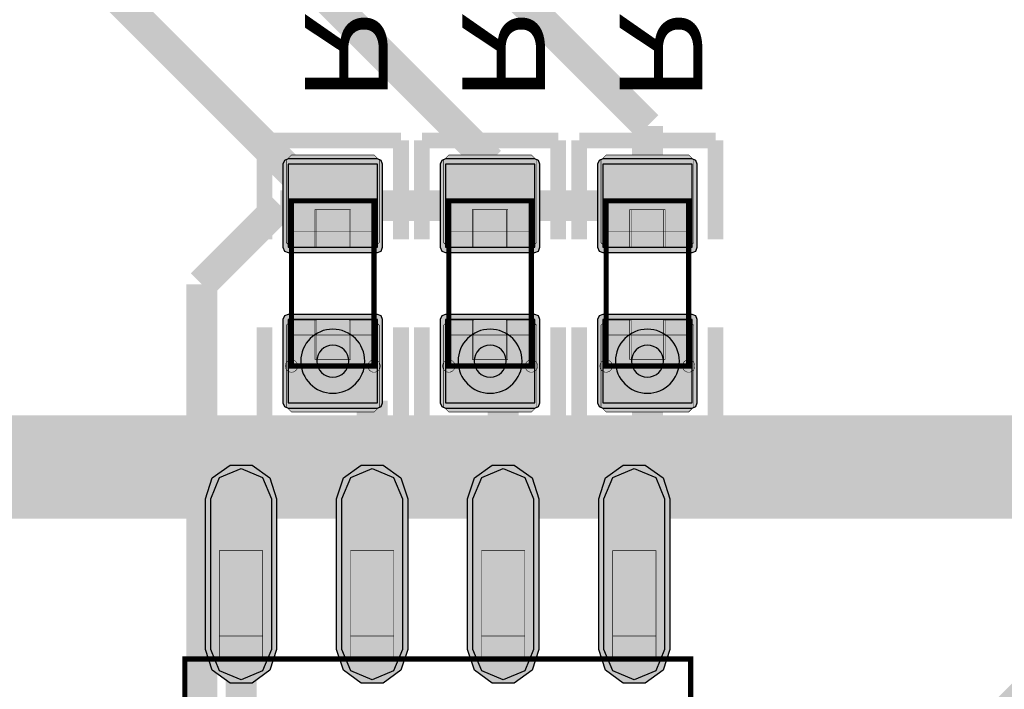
# Model space of a CAD drawing. Header units: millimetres. Extents: x -8 to 125, y -6 to 113.
# Tile 20 of 142: x 58.94 to 68.48, y 10.8 to 17.29. Entities that reach past the tile are written whole.
import ezdxf
from ezdxf.enums import TextEntityAlignment as Align

# ---------------------------------------------------------------- set-up
doc = ezdxf.new("R2010")
doc.units = ezdxf.units.MM
for name, color, linetype, true_color in [('Bottom Layer', 7, 'Continuous', 0x0000ff), ('Bottom Paste Mask Layer', 7, 'Continuous', 0x800000), ('Bottom Silkscreen Layer', 7, 'Continuous', 0x66cc33), ('Bottom Solder Mask Layer', 7, 'Continuous', 0xaa00ff), ('Component Marking Layer', 7, 'Continuous', 0x66ffcc), ('Component Shape Layer', 7, 'Continuous', 0x00cccc), ('Hole Layer', 7, 'Continuous', 0x222222), ('Inner1', 7, 'Continuous', 0x999966), ('Multi-Layer', 7, 'Continuous', 0xc0c0c0), ('Pin Floating Layer', 7, 'Continuous', 0xff99ff), ('Pin Soldering Layer', 7, 'Continuous', 0xcc9999), ('Top Layer', 7, 'Continuous', 0xff0000), ('Top Paste Mask Layer', 7, 'Continuous', 0x808080), ('Top Silkscreen Layer', 7, 'Continuous', 0xffcc00), ('Top Solder Mask Layer', 7, 'Continuous', 0x800080)]:
    doc.layers.add(name, color=color, linetype=linetype, true_color=true_color)
doc.styles.get("Standard").update_dxf_attribs({"font": 'arial.ttf'})

msp = doc.modelspace()

# ---------------------------------------------------------------- hatches: boundary and pattern name
at = {"layer": 'Bottom Layer'}
for points in [[(61.5441, 15.0822), (62.4081, 15.0822), (62.4081, 15.8886), (61.5441, 15.8886)], [(63.0681, 15.0822), (63.9321, 15.0822), (63.9321, 15.8886), (63.0681, 15.8886)], [(64.5921, 15.0822), (65.4561, 15.0822), (65.4561, 15.8886), (64.5921, 15.8886)], [(61.5441, 13.5754), (62.4081, 13.5754), (62.4081, 14.3819), (61.5441, 14.3819)], [(63.0681, 13.5754), (63.9321, 13.5754), (63.9321, 14.3819), (63.0681, 14.3819)], [(64.5921, 13.5754), (65.4561, 13.5754), (65.4561, 14.3819), (64.5921, 14.3819)]]:
    msp.add_hatch(color=256, dxfattribs=at).paths.add_polyline_path(points)
at = {"layer": 'Bottom Paste Mask Layer'}
for points in [[(62.4261, 15.9271), (62.4261, 15.1271), (62.3761, 15.077), (62.1481, 15.077), (62.1481, 15.447), (61.8181, 15.447), (61.8181, 15.077), (61.5761, 15.077), (61.5261, 15.1271), (61.5261, 15.9271), (61.5761, 15.977), (62.3761, 15.977)], [(63.9501, 15.9271), (63.9501, 15.1271), (63.9001, 15.077), (63.6721, 15.077), (63.6721, 15.447), (63.3421, 15.447), (63.3421, 15.077), (63.1001, 15.077), (63.0501, 15.1271), (63.0501, 15.9271), (63.1001, 15.977), (63.9001, 15.977)], [(65.4741, 15.9271), (65.4741, 15.1271), (65.4241, 15.077), (65.1961, 15.077), (65.1961, 15.447), (64.8661, 15.447), (64.8661, 15.077), (64.6241, 15.077), (64.5741, 15.1271), (64.5741, 15.9271), (64.6241, 15.977), (65.4241, 15.977)], [(62.3761, 14.377), (62.1481, 14.377), (62.1481, 13.9971), (61.8181, 13.9971), (61.8181, 14.377), (61.5761, 14.377), (61.5261, 14.3271), (61.5261, 13.5371), (61.5761, 13.487), (62.3761, 13.487), (62.4261, 13.5371), (62.4261, 14.3271)], [(63.9001, 14.377), (63.6721, 14.377), (63.6721, 13.9971), (63.3421, 13.9971), (63.3421, 14.377), (63.1001, 14.377), (63.0501, 14.3271), (63.0501, 13.5371), (63.1001, 13.487), (63.9001, 13.487), (63.9501, 13.5371), (63.9501, 14.3271)], [(65.4241, 14.377), (65.1961, 14.377), (65.1961, 13.9971), (64.8661, 13.9971), (64.8661, 14.377), (64.6241, 14.377), (64.5741, 14.3271), (64.5741, 13.5371), (64.6241, 13.487), (65.4241, 13.487), (65.4741, 13.5371), (65.4741, 14.3271)]]:
    msp.add_hatch(color=256, dxfattribs=at).paths.add_polyline_path(points)
at = {"layer": 'Bottom Solder Mask Layer'}
for points in [[(61.5441, 15.0314), (62.4081, 15.0314), (62.444, 15.0462), (62.4589, 15.0822), (62.4589, 15.8886), (62.444, 15.9246), (62.4081, 15.9394), (61.5441, 15.9394), (61.5082, 15.9246), (61.4933, 15.8886), (61.4933, 15.0822), (61.5082, 15.0462)], [(63.0681, 15.0314), (63.9321, 15.0314), (63.9681, 15.0462), (63.9829, 15.0822), (63.9829, 15.8886), (63.9681, 15.9246), (63.9321, 15.9394), (63.0681, 15.9394), (63.0322, 15.9246), (63.0173, 15.8886), (63.0173, 15.0822), (63.0322, 15.0462)], [(64.5921, 15.0314), (65.4561, 15.0314), (65.4921, 15.0462), (65.5069, 15.0822), (65.5069, 15.8886), (65.4921, 15.9246), (65.4561, 15.9394), (64.5921, 15.9394), (64.5562, 15.9246), (64.5413, 15.8886), (64.5413, 15.0822), (64.5562, 15.0462)], [(61.5441, 13.5246), (62.4081, 13.5246), (62.444, 13.5395), (62.4589, 13.5754), (62.4589, 14.3819), (62.444, 14.4178), (62.4081, 14.4327), (61.5441, 14.4327), (61.5082, 14.4178), (61.4933, 14.3819), (61.4933, 13.5754), (61.5082, 13.5395)], [(63.0681, 13.5246), (63.9321, 13.5246), (63.9681, 13.5395), (63.9829, 13.5754), (63.9829, 14.3819), (63.9681, 14.4178), (63.9321, 14.4327), (63.0681, 14.4327), (63.0322, 14.4178), (63.0173, 14.3819), (63.0173, 13.5754), (63.0322, 13.5395)], [(64.5921, 13.5246), (65.4561, 13.5246), (65.4921, 13.5395), (65.5069, 13.5754), (65.5069, 14.3819), (65.4921, 14.4178), (65.4561, 14.4327), (64.5921, 14.4327), (64.5562, 14.4178), (64.5413, 14.3819), (64.5413, 13.5754), (64.5562, 13.5395)]]:
    msp.add_hatch(color=256, dxfattribs=at).paths.add_polyline_path(points)
at = {"layer": 'Component Marking Layer'}
for points in [[(61.5161, 13.932, 1), (61.6361, 13.932, 1)], [(62.3161, 13.932, 1), (62.4361, 13.932, 1)], [(63.0401, 13.932, 1), (63.1601, 13.932, 1)], [(63.8401, 13.932, 1), (63.9601, 13.932, 1)], [(64.5641, 13.932, 1), (64.6841, 13.932, 1)], [(65.3641, 13.932, 1), (65.4841, 13.932, 1)]]:
    msp.add_hatch(color=256, dxfattribs=at).paths.add_polyline_path(points)
at = {"layer": 'Pin Floating Layer'}
for points in [[(60.8771, 11.319), (60.8771, 11.084), (61.2971, 11.084), (61.2971, 11.319)], [(62.1471, 11.319), (62.1471, 11.084), (62.5671, 11.084), (62.5671, 11.319)], [(63.4171, 11.319), (63.4171, 11.084), (63.8371, 11.084), (63.8371, 11.319)], [(64.6871, 11.319), (64.6871, 11.084), (65.1071, 11.084), (65.1071, 11.319)]]:
    msp.add_hatch(color=256, dxfattribs=at).paths.add_polyline_path(points)
at = {"layer": 'Pin Soldering Layer'}
for points in [[(62.3761, 15.532), (61.5761, 15.532), (61.5761, 15.232), (62.3761, 15.232)], [(61.5761, 15.532), (62.3761, 15.532), (62.3761, 15.232), (61.5761, 15.232)], [(63.9001, 15.532), (63.1001, 15.532), (63.1001, 15.232), (63.9001, 15.232)], [(63.1001, 15.532), (63.9001, 15.532), (63.9001, 15.232), (63.1001, 15.232)], [(65.4241, 15.532), (64.6241, 15.532), (64.6241, 15.232), (65.4241, 15.232)], [(64.6241, 15.532), (65.4241, 15.532), (65.4241, 15.232), (64.6241, 15.232)], [(62.3761, 13.932), (61.5761, 13.932), (61.5761, 14.232), (62.3761, 14.232)], [(61.5761, 13.932), (62.3761, 13.932), (62.3761, 14.232), (61.5761, 14.232)], [(63.9001, 13.932), (63.1001, 13.932), (63.1001, 14.232), (63.9001, 14.232)], [(63.1001, 13.932), (63.9001, 13.932), (63.9001, 14.232), (63.1001, 14.232)], [(65.4241, 13.932), (64.6241, 13.932), (64.6241, 14.232), (65.4241, 14.232)], [(64.6241, 13.932), (65.4241, 13.932), (65.4241, 14.232), (64.6241, 14.232)], [(60.8771, 12.144), (60.8771, 11.309), (61.2971, 11.309), (61.2971, 12.144)], [(62.1471, 12.144), (62.1471, 11.309), (62.5671, 11.309), (62.5671, 12.144)], [(63.4171, 12.144), (63.4171, 11.309), (63.8371, 11.309), (63.8371, 12.144)], [(64.6871, 12.144), (64.6871, 11.309), (65.1071, 11.309), (65.1071, 12.144)]]:
    msp.add_hatch(color=256, dxfattribs=at).paths.add_polyline_path(points)
at = {"layer": 'Top Layer'}
for points in [[(61.5441, 15.0822), (62.4081, 15.0822), (62.4081, 15.8886), (61.5441, 15.8886)], [(63.0681, 15.0822), (63.9321, 15.0822), (63.9321, 15.8886), (63.0681, 15.8886)], [(64.5921, 15.0822), (65.4561, 15.0822), (65.4561, 15.8886), (64.5921, 15.8886)], [(61.5441, 13.5754), (62.4081, 13.5754), (62.4081, 14.3819), (61.5441, 14.3819)], [(63.0681, 13.5754), (63.9321, 13.5754), (63.9321, 14.3819), (63.0681, 14.3819)], [(64.5921, 13.5754), (65.4561, 13.5754), (65.4561, 14.3819), (64.5921, 14.3819)], [(61.3811, 11.1879), (61.295, 10.98), (61.0871, 10.8939), (60.8792, 10.98), (60.7931, 11.1879), (60.7931, 12.6449), (60.8792, 12.8528), (61.0871, 12.9389), (61.295, 12.8528), (61.3811, 12.6449)], [(62.6511, 11.1879), (62.565, 10.98), (62.3571, 10.8939), (62.1492, 10.98), (62.0631, 11.1879), (62.0631, 12.6449), (62.1492, 12.8528), (62.3571, 12.9389), (62.565, 12.8528), (62.6511, 12.6449)], [(63.9211, 11.1879), (63.835, 10.98), (63.6271, 10.8939), (63.4192, 10.98), (63.3331, 11.1879), (63.3331, 12.6449), (63.4192, 12.8528), (63.6271, 12.9389), (63.835, 12.8528), (63.9211, 12.6449)], [(65.1911, 11.1879), (65.105, 10.98), (64.8971, 10.8939), (64.6892, 10.98), (64.6031, 11.1879), (64.6031, 12.6449), (64.6892, 12.8528), (64.8971, 12.9389), (65.105, 12.8528), (65.1911, 12.6449)]]:
    msp.add_hatch(color=256, dxfattribs=at).paths.add_polyline_path(points)
at = {"layer": 'Top Paste Mask Layer'}
for points in [[(61.5261, 15.9271), (61.5261, 15.1271), (61.5761, 15.077), (61.8041, 15.077), (61.8041, 15.447), (62.1341, 15.447), (62.1341, 15.077), (62.3761, 15.077), (62.4261, 15.1271), (62.4261, 15.9271), (62.3761, 15.977), (61.5761, 15.977)], [(63.0501, 15.9271), (63.0501, 15.1271), (63.1002, 15.077), (63.3281, 15.077), (63.3281, 15.447), (63.6581, 15.447), (63.6581, 15.077), (63.9002, 15.077), (63.9501, 15.1271), (63.9501, 15.9271), (63.9002, 15.977), (63.1002, 15.977)], [(64.5741, 15.9271), (64.5741, 15.1271), (64.6242, 15.077), (64.8521, 15.077), (64.8521, 15.447), (65.1821, 15.447), (65.1821, 15.077), (65.4242, 15.077), (65.4741, 15.1271), (65.4741, 15.9271), (65.4242, 15.977), (64.6242, 15.977)], [(61.5761, 14.377), (61.8041, 14.377), (61.8041, 13.9971), (62.1341, 13.9971), (62.1341, 14.377), (62.3761, 14.377), (62.4261, 14.3271), (62.4261, 13.5371), (62.3761, 13.487), (61.5761, 13.487), (61.5261, 13.5371), (61.5261, 14.3271)], [(63.1002, 14.377), (63.3281, 14.377), (63.3281, 13.9971), (63.6581, 13.9971), (63.6581, 14.377), (63.9002, 14.377), (63.9501, 14.3271), (63.9501, 13.5371), (63.9002, 13.487), (63.1002, 13.487), (63.0501, 13.5371), (63.0501, 14.3271)], [(64.6242, 14.377), (64.8521, 14.377), (64.8521, 13.9971), (65.1821, 13.9971), (65.1821, 14.377), (65.4242, 14.377), (65.4741, 14.3271), (65.4741, 13.5371), (65.4242, 13.487), (64.6242, 13.487), (64.5741, 13.5371), (64.5741, 14.3271)], [(61.3811, 11.1879), (61.295, 10.98), (61.0871, 10.8939), (60.8792, 10.98), (60.7931, 11.1879), (60.7931, 12.6449), (60.8792, 12.8528), (61.0871, 12.9389), (61.295, 12.8528), (61.3811, 12.6449)], [(62.6511, 11.1879), (62.565, 10.98), (62.3571, 10.8939), (62.1492, 10.98), (62.0631, 11.1879), (62.0631, 12.6449), (62.1492, 12.8528), (62.3571, 12.9389), (62.565, 12.8528), (62.6511, 12.6449)], [(63.9211, 11.1879), (63.835, 10.98), (63.6271, 10.8939), (63.4192, 10.98), (63.3331, 11.1879), (63.3331, 12.6449), (63.4192, 12.8528), (63.6271, 12.9389), (63.835, 12.8528), (63.9211, 12.6449)], [(65.1911, 11.1879), (65.105, 10.98), (64.8971, 10.8939), (64.6892, 10.98), (64.6031, 11.1879), (64.6031, 12.6449), (64.6892, 12.8528), (64.8971, 12.9389), (65.105, 12.8528), (65.1911, 12.6449)]]:
    msp.add_hatch(color=256, dxfattribs=at).paths.add_polyline_path(points)
at = {"layer": 'Top Solder Mask Layer'}
for points in [[(61.5441, 15.0314), (62.4081, 15.0314), (62.444, 15.0462), (62.4589, 15.0822), (62.4589, 15.8886), (62.444, 15.9246), (62.4081, 15.9394), (61.5441, 15.9394), (61.5082, 15.9246), (61.4933, 15.8886), (61.4933, 15.0822), (61.5082, 15.0462)], [(63.0681, 15.0314), (63.9321, 15.0314), (63.9681, 15.0462), (63.9829, 15.0822), (63.9829, 15.8886), (63.9681, 15.9246), (63.9321, 15.9394), (63.0681, 15.9394), (63.0322, 15.9246), (63.0173, 15.8886), (63.0173, 15.0822), (63.0322, 15.0462)], [(64.5921, 15.0314), (65.4561, 15.0314), (65.4921, 15.0462), (65.5069, 15.0822), (65.5069, 15.8886), (65.4921, 15.9246), (65.4561, 15.9394), (64.5921, 15.9394), (64.5562, 15.9246), (64.5413, 15.8886), (64.5413, 15.0822), (64.5562, 15.0462)], [(61.5441, 13.5246), (62.4081, 13.5246), (62.444, 13.5395), (62.4589, 13.5754), (62.4589, 14.3819), (62.444, 14.4178), (62.4081, 14.4327), (61.5441, 14.4327), (61.5082, 14.4178), (61.4933, 14.3819), (61.4933, 13.5754), (61.5082, 13.5395)], [(63.0681, 13.5246), (63.9321, 13.5246), (63.9681, 13.5395), (63.9829, 13.5754), (63.9829, 14.3819), (63.9681, 14.4178), (63.9321, 14.4327), (63.0681, 14.4327), (63.0322, 14.4178), (63.0173, 14.3819), (63.0173, 13.5754), (63.0322, 13.5395)], [(64.5921, 13.5246), (65.4561, 13.5246), (65.4921, 13.5395), (65.5069, 13.5754), (65.5069, 14.3819), (65.4921, 14.4178), (65.4561, 14.4327), (64.5921, 14.4327), (64.5562, 14.4178), (64.5413, 14.3819), (64.5413, 13.5754), (64.5562, 13.5395)], [(61.4319, 11.1879), (61.3661, 10.9853), (61.1937, 10.86), (60.9806, 10.86), (60.8082, 10.9853), (60.7423, 11.1879), (60.7423, 12.6449), (60.8082, 12.8476), (60.9806, 12.9729), (61.1937, 12.9729), (61.3661, 12.8476), (61.4319, 12.6449)], [(62.7019, 11.1879), (62.6361, 10.9853), (62.4637, 10.86), (62.2506, 10.86), (62.0782, 10.9853), (62.0123, 11.1879), (62.0123, 12.6449), (62.0782, 12.8476), (62.2506, 12.9729), (62.4637, 12.9729), (62.6361, 12.8476), (62.7019, 12.6449)], [(63.9719, 11.1879), (63.9061, 10.9853), (63.7337, 10.86), (63.5206, 10.86), (63.3482, 10.9853), (63.2823, 11.1879), (63.2823, 12.6449), (63.3482, 12.8476), (63.5206, 12.9729), (63.7337, 12.9729), (63.9061, 12.8476), (63.9719, 12.6449)], [(65.2419, 11.1879), (65.1761, 10.9853), (65.0037, 10.86), (64.7906, 10.86), (64.6182, 10.9853), (64.5523, 11.1879), (64.5523, 12.6449), (64.6182, 12.8476), (64.7906, 12.9729), (65.0037, 12.9729), (65.1761, 12.8476), (65.2419, 12.6449)]]:
    msp.add_hatch(color=256, dxfattribs=at).paths.add_polyline_path(points)

# ---------------------------------------------------------------- linework, layer by layer
at = {"layer": 'Bottom Layer'}
for points, const_width in [([(66.2941, 8.2409), (73.7391, 15.6859)], 0.5), ([(61.4681, 15.4854), (60.7061, 14.7234)], 0.3), ([(61.9761, 15.4854), (61.4681, 15.4854)], 0.3), ([(61.9761, 15.4854), (63.5001, 15.4854)], 0.3), ([(63.5001, 15.4854), (65.0241, 15.4854)], 0.3), ([(60.7061, 14.7234), (60.7061, 10.414)], 0.3)]:
    msp.add_lwpolyline(points, dxfattribs=dict(at, const_width=const_width))
for points in [[(61.5441, 15.0822), (62.4081, 15.0822), (62.4081, 15.8886), (61.5441, 15.8886)], [(63.0681, 15.0822), (63.9321, 15.0822), (63.9321, 15.8886), (63.0681, 15.8886)], [(64.5921, 15.0822), (65.4561, 15.0822), (65.4561, 15.8886), (64.5921, 15.8886)], [(61.5441, 13.5754), (62.4081, 13.5754), (62.4081, 14.3819), (61.5441, 14.3819)], [(63.0681, 13.5754), (63.9321, 13.5754), (63.9321, 14.3819), (63.0681, 14.3819)], [(64.5921, 13.5754), (65.4561, 13.5754), (65.4561, 14.3819), (64.5921, 14.3819)]]:
    msp.add_lwpolyline(points, close=True, dxfattribs=at)
at = {"layer": 'Bottom Paste Mask Layer', "const_width": 0.00508}
for points in [[(62.4261, 15.9271), (62.4261, 15.1271), (62.3761, 15.077), (62.1481, 15.077), (62.1481, 15.447), (61.8181, 15.447), (61.8181, 15.077), (61.5761, 15.077), (61.5261, 15.1271), (61.5261, 15.9271), (61.5761, 15.977), (62.3761, 15.977)], [(62.4261, 15.9271), (62.4261, 15.1271), (62.3761, 15.077), (62.1481, 15.077), (62.1481, 15.447), (61.8181, 15.447), (61.8181, 15.077), (61.5761, 15.077), (61.5261, 15.1271), (61.5261, 15.9271), (61.5761, 15.977), (62.3761, 15.977)], [(63.9501, 15.9271), (63.9501, 15.1271), (63.9001, 15.077), (63.6721, 15.077), (63.6721, 15.447), (63.3421, 15.447), (63.3421, 15.077), (63.1001, 15.077), (63.0501, 15.1271), (63.0501, 15.9271), (63.1001, 15.977), (63.9001, 15.977)], [(63.9501, 15.9271), (63.9501, 15.1271), (63.9001, 15.077), (63.6721, 15.077), (63.6721, 15.447), (63.3421, 15.447), (63.3421, 15.077), (63.1001, 15.077), (63.0501, 15.1271), (63.0501, 15.9271), (63.1001, 15.977), (63.9001, 15.977)], [(65.4741, 15.9271), (65.4741, 15.1271), (65.4241, 15.077), (65.1961, 15.077), (65.1961, 15.447), (64.8661, 15.447), (64.8661, 15.077), (64.6241, 15.077), (64.5741, 15.1271), (64.5741, 15.9271), (64.6241, 15.977), (65.4241, 15.977)], [(65.4741, 15.9271), (65.4741, 15.1271), (65.4241, 15.077), (65.1961, 15.077), (65.1961, 15.447), (64.8661, 15.447), (64.8661, 15.077), (64.6241, 15.077), (64.5741, 15.1271), (64.5741, 15.9271), (64.6241, 15.977), (65.4241, 15.977)], [(62.3761, 14.377), (62.1481, 14.377), (62.1481, 13.9971), (61.8181, 13.9971), (61.8181, 14.377), (61.5761, 14.377), (61.5261, 14.3271), (61.5261, 13.5371), (61.5761, 13.487), (62.3761, 13.487), (62.4261, 13.5371), (62.4261, 14.3271)], [(62.3761, 14.377), (62.1481, 14.377), (62.1481, 13.9971), (61.8181, 13.9971), (61.8181, 14.377), (61.5761, 14.377), (61.5261, 14.3271), (61.5261, 13.5371), (61.5761, 13.487), (62.3761, 13.487), (62.4261, 13.5371), (62.4261, 14.3271)], [(63.9001, 14.377), (63.6721, 14.377), (63.6721, 13.9971), (63.3421, 13.9971), (63.3421, 14.377), (63.1001, 14.377), (63.0501, 14.3271), (63.0501, 13.5371), (63.1001, 13.487), (63.9001, 13.487), (63.9501, 13.5371), (63.9501, 14.3271)], [(63.9001, 14.377), (63.6721, 14.377), (63.6721, 13.9971), (63.3421, 13.9971), (63.3421, 14.377), (63.1001, 14.377), (63.0501, 14.3271), (63.0501, 13.5371), (63.1001, 13.487), (63.9001, 13.487), (63.9501, 13.5371), (63.9501, 14.3271)], [(65.4241, 14.377), (65.1961, 14.377), (65.1961, 13.9971), (64.8661, 13.9971), (64.8661, 14.377), (64.6241, 14.377), (64.5741, 14.3271), (64.5741, 13.5371), (64.6241, 13.487), (65.4241, 13.487), (65.4741, 13.5371), (65.4741, 14.3271)], [(65.4241, 14.377), (65.1961, 14.377), (65.1961, 13.9971), (64.8661, 13.9971), (64.8661, 14.377), (64.6241, 14.377), (64.5741, 14.3271), (64.5741, 13.5371), (64.6241, 13.487), (65.4241, 13.487), (65.4741, 13.5371), (65.4741, 14.3271)]]:
    msp.add_lwpolyline(points, close=True, dxfattribs=at)
at = {"layer": 'Bottom Silkscreen Layer', "const_width": 0.1524}
for points in [[(61.3155, 15.1582), (61.3155, 16.1171)], [(61.3155, 16.1171), (62.6367, 16.1171)], [(61.3155, 15.1582), (61.3155, 16.1171)], [(61.3155, 16.1171), (62.6367, 16.1171)], [(62.6367, 16.1171), (62.6367, 15.1582)], [(62.6367, 16.1171), (62.6367, 15.1582)], [(62.8395, 15.1582), (62.8395, 16.1171)], [(62.8395, 16.1171), (64.1607, 16.1171)], [(62.8395, 15.1582), (62.8395, 16.1171)], [(62.8395, 16.1171), (64.1607, 16.1171)], [(64.1607, 16.1171), (64.1607, 15.1582)], [(64.1607, 16.1171), (64.1607, 15.1582)], [(64.3635, 15.1582), (64.3635, 16.1171)], [(64.3635, 16.1171), (65.6847, 16.1171)], [(64.3635, 15.1582), (64.3635, 16.1171)], [(64.3635, 16.1171), (65.6847, 16.1171)], [(65.6847, 16.1171), (65.6847, 15.1582)], [(65.6847, 16.1171), (65.6847, 15.1582)], [(61.3155, 14.3058), (61.3155, 13.3469)], [(61.3155, 14.3058), (61.3155, 13.3469)], [(62.6367, 13.3469), (62.6367, 14.3058)], [(62.6367, 13.3469), (62.6367, 14.3058)], [(62.8395, 14.3058), (62.8395, 13.3469)], [(62.8395, 14.3058), (62.8395, 13.3469)], [(64.1607, 13.3469), (64.1607, 14.3058)], [(64.1607, 13.3469), (64.1607, 14.3058)], [(64.3635, 14.3058), (64.3635, 13.3469)], [(64.3635, 14.3058), (64.3635, 13.3469)], [(65.6847, 13.3469), (65.6847, 14.3058)], [(65.6847, 13.3469), (65.6847, 14.3058)], [(61.3155, 13.3469), (62.6367, 13.3469)], [(61.3155, 13.3469), (62.6367, 13.3469)], [(62.8395, 13.3469), (64.1607, 13.3469)], [(62.8395, 13.3469), (64.1607, 13.3469)], [(64.3635, 13.3469), (65.6847, 13.3469)], [(64.3635, 13.3469), (65.6847, 13.3469)]]:
    msp.add_lwpolyline(points, dxfattribs=at)
at = {"layer": 'Bottom Solder Mask Layer'}
for points in [[(61.5441, 15.0314), (62.4081, 15.0314), (62.444, 15.0462), (62.4589, 15.0822), (62.4589, 15.8886), (62.444, 15.9246), (62.4081, 15.9394), (61.5441, 15.9394), (61.5082, 15.9246), (61.4933, 15.8886), (61.4933, 15.0822), (61.5082, 15.0462)], [(63.0681, 15.0314), (63.9321, 15.0314), (63.9681, 15.0462), (63.9829, 15.0822), (63.9829, 15.8886), (63.9681, 15.9246), (63.9321, 15.9394), (63.0681, 15.9394), (63.0322, 15.9246), (63.0173, 15.8886), (63.0173, 15.0822), (63.0322, 15.0462)], [(64.5921, 15.0314), (65.4561, 15.0314), (65.4921, 15.0462), (65.5069, 15.0822), (65.5069, 15.8886), (65.4921, 15.9246), (65.4561, 15.9394), (64.5921, 15.9394), (64.5562, 15.9246), (64.5413, 15.8886), (64.5413, 15.0822), (64.5562, 15.0462)], [(61.5441, 13.5246), (62.4081, 13.5246), (62.444, 13.5395), (62.4589, 13.5754), (62.4589, 14.3819), (62.444, 14.4178), (62.4081, 14.4327), (61.5441, 14.4327), (61.5082, 14.4178), (61.4933, 14.3819), (61.4933, 13.5754), (61.5082, 13.5395)], [(63.0681, 13.5246), (63.9321, 13.5246), (63.9681, 13.5395), (63.9829, 13.5754), (63.9829, 14.3819), (63.9681, 14.4178), (63.9321, 14.4327), (63.0681, 14.4327), (63.0322, 14.4178), (63.0173, 14.3819), (63.0173, 13.5754), (63.0322, 13.5395)], [(64.5921, 13.5246), (65.4561, 13.5246), (65.4921, 13.5395), (65.5069, 13.5754), (65.5069, 14.3819), (65.4921, 14.4178), (65.4561, 14.4327), (64.5921, 14.4327), (64.5562, 14.4178), (64.5413, 14.3819), (64.5413, 13.5754), (64.5562, 13.5395)]]:
    msp.add_lwpolyline(points, close=True, dxfattribs=at)
at = {"layer": 'Component Marking Layer', "const_width": 0.00508}
for points in [[(61.5161, 13.932, 1), (61.6361, 13.932, 1)], [(62.3161, 13.932, 1), (62.4361, 13.932, 1)], [(63.0401, 13.932, 1), (63.1601, 13.932, 1)], [(63.8401, 13.932, 1), (63.9601, 13.932, 1)], [(64.5641, 13.932, 1), (64.6841, 13.932, 1)], [(65.3641, 13.932, 1), (65.4841, 13.932, 1)]]:
    msp.add_lwpolyline(points, format="xyb", close=True, dxfattribs=at)
at = {"layer": 'Component Shape Layer', "const_width": 0.0508}
for points in [[(62.3761, 13.932), (61.5761, 13.932), (61.5761, 15.532), (62.3761, 15.532)], [(61.5761, 13.932), (62.3761, 13.932), (62.3761, 15.532), (61.5761, 15.532)], [(62.3761, 13.932), (61.5761, 13.932), (61.5761, 15.532), (62.3761, 15.532)], [(61.5761, 13.932), (62.3761, 13.932), (62.3761, 15.532), (61.5761, 15.532)], [(63.9001, 13.932), (63.1001, 13.932), (63.1001, 15.532), (63.9001, 15.532)], [(63.1001, 13.932), (63.9001, 13.932), (63.9001, 15.532), (63.1001, 15.532)], [(63.9001, 13.932), (63.1001, 13.932), (63.1001, 15.532), (63.9001, 15.532)], [(63.1001, 13.932), (63.9001, 13.932), (63.9001, 15.532), (63.1001, 15.532)], [(65.4241, 13.932), (64.6241, 13.932), (64.6241, 15.532), (65.4241, 15.532)], [(64.6241, 13.932), (65.4241, 13.932), (65.4241, 15.532), (64.6241, 15.532)], [(65.4241, 13.932), (64.6241, 13.932), (64.6241, 15.532), (65.4241, 15.532)], [(64.6241, 13.932), (65.4241, 13.932), (65.4241, 15.532), (64.6241, 15.532)], [(60.5421, 7.194), (60.5421, 11.094), (65.4421, 11.094), (65.4421, 7.194)], [(60.5421, 7.194), (60.5421, 11.094), (65.4421, 11.094), (65.4421, 7.194)]]:
    msp.add_lwpolyline(points, close=True, dxfattribs=at)
at = {"layer": 'Hole Layer'}
for points in [[(61.8211, 13.9787, 1), (62.1311, 13.9787, 1)], [(63.3451, 13.9787, 1), (63.6551, 13.9787, 1)]]:
    msp.add_lwpolyline(points, format="xyb", close=True, dxfattribs=at)
msp.add_lwpolyline([(64.8691, 13.9787, 1), (65.1791, 13.9787), (65.1791, 13.9787, 1), (64.8691, 13.9787)], format="xyb", dxfattribs=at)
at = {"layer": 'Inner1', "const_width": 1}
msp.add_lwpolyline([(74.4843, 12.954), (57.6581, 12.954)], dxfattribs=at)
at = {"layer": 'Multi-Layer'}
for points in [[(61.6661, 13.9787, 1), (62.2861, 13.9787, 1)], [(63.1901, 13.9787, 1), (63.8101, 13.9787, 1)]]:
    msp.add_lwpolyline(points, format="xyb", close=True, dxfattribs=at)
msp.add_lwpolyline([(64.7141, 13.9787, 1), (65.3341, 13.9787), (65.3341, 13.9787, 1), (64.7141, 13.9787)], format="xyb", dxfattribs=at)
at = {"layer": 'Pin Floating Layer', "const_width": 0.00508}
for points in [[(60.8771, 11.319), (60.8771, 11.084), (61.2971, 11.084), (61.2971, 11.319)], [(60.8771, 11.319), (60.8771, 11.084), (61.2971, 11.084), (61.2971, 11.319)], [(62.1471, 11.319), (62.1471, 11.084), (62.5671, 11.084), (62.5671, 11.319)], [(62.1471, 11.319), (62.1471, 11.084), (62.5671, 11.084), (62.5671, 11.319)], [(63.4171, 11.319), (63.4171, 11.084), (63.8371, 11.084), (63.8371, 11.319)], [(63.4171, 11.319), (63.4171, 11.084), (63.8371, 11.084), (63.8371, 11.319)], [(64.6871, 11.319), (64.6871, 11.084), (65.1071, 11.084), (65.1071, 11.319)], [(64.6871, 11.319), (64.6871, 11.084), (65.1071, 11.084), (65.1071, 11.319)]]:
    msp.add_lwpolyline(points, close=True, dxfattribs=at)
at = {"layer": 'Pin Soldering Layer', "const_width": 0.00508}
for points in [[(62.3761, 15.532), (61.5761, 15.532), (61.5761, 15.232), (62.3761, 15.232)], [(61.5761, 15.532), (62.3761, 15.532), (62.3761, 15.232), (61.5761, 15.232)], [(62.3761, 15.532), (61.5761, 15.532), (61.5761, 15.232), (62.3761, 15.232)], [(61.5761, 15.532), (62.3761, 15.532), (62.3761, 15.232), (61.5761, 15.232)], [(63.9001, 15.532), (63.1001, 15.532), (63.1001, 15.232), (63.9001, 15.232)], [(63.1001, 15.532), (63.9001, 15.532), (63.9001, 15.232), (63.1001, 15.232)], [(63.9001, 15.532), (63.1001, 15.532), (63.1001, 15.232), (63.9001, 15.232)], [(63.1001, 15.532), (63.9001, 15.532), (63.9001, 15.232), (63.1001, 15.232)], [(65.4241, 15.532), (64.6241, 15.532), (64.6241, 15.232), (65.4241, 15.232)], [(64.6241, 15.532), (65.4241, 15.532), (65.4241, 15.232), (64.6241, 15.232)], [(65.4241, 15.532), (64.6241, 15.532), (64.6241, 15.232), (65.4241, 15.232)], [(64.6241, 15.532), (65.4241, 15.532), (65.4241, 15.232), (64.6241, 15.232)], [(62.3761, 13.932), (61.5761, 13.932), (61.5761, 14.232), (62.3761, 14.232)], [(61.5761, 13.932), (62.3761, 13.932), (62.3761, 14.232), (61.5761, 14.232)], [(62.3761, 13.932), (61.5761, 13.932), (61.5761, 14.232), (62.3761, 14.232)], [(61.5761, 13.932), (62.3761, 13.932), (62.3761, 14.232), (61.5761, 14.232)], [(63.9001, 13.932), (63.1001, 13.932), (63.1001, 14.232), (63.9001, 14.232)], [(63.1001, 13.932), (63.9001, 13.932), (63.9001, 14.232), (63.1001, 14.232)], [(63.9001, 13.932), (63.1001, 13.932), (63.1001, 14.232), (63.9001, 14.232)], [(63.1001, 13.932), (63.9001, 13.932), (63.9001, 14.232), (63.1001, 14.232)], [(65.4241, 13.932), (64.6241, 13.932), (64.6241, 14.232), (65.4241, 14.232)], [(64.6241, 13.932), (65.4241, 13.932), (65.4241, 14.232), (64.6241, 14.232)], [(65.4241, 13.932), (64.6241, 13.932), (64.6241, 14.232), (65.4241, 14.232)], [(64.6241, 13.932), (65.4241, 13.932), (65.4241, 14.232), (64.6241, 14.232)], [(60.8771, 12.144), (60.8771, 11.309), (61.2971, 11.309), (61.2971, 12.144)], [(60.8771, 12.144), (60.8771, 11.309), (61.2971, 11.309), (61.2971, 12.144)], [(62.1471, 12.144), (62.1471, 11.309), (62.5671, 11.309), (62.5671, 12.144)], [(62.1471, 12.144), (62.1471, 11.309), (62.5671, 11.309), (62.5671, 12.144)], [(63.4171, 12.144), (63.4171, 11.309), (63.8371, 11.309), (63.8371, 12.144)], [(63.4171, 12.144), (63.4171, 11.309), (63.8371, 11.309), (63.8371, 12.144)], [(64.6871, 12.144), (64.6871, 11.309), (65.1071, 11.309), (65.1071, 12.144)], [(64.6871, 12.144), (64.6871, 11.309), (65.1071, 11.309), (65.1071, 12.144)]]:
    msp.add_lwpolyline(points, close=True, dxfattribs=at)
at = {"layer": 'Top Layer', "const_width": 0.3}
for points in [[(54.1021, 27.1781), (65.0241, 16.256)], [(53.8481, 25.5617), (63.5001, 15.9097)], [(52.0701, 25.3163), (61.901, 15.4854)], [(65.0241, 15.4854), (65.0241, 16.256)], [(63.5001, 15.9097), (63.5001, 15.4854)], [(61.901, 15.4854), (61.9761, 15.4854)], [(61.9761, 13.9787), (62.3571, 13.5977)], [(63.5001, 13.9787), (63.6271, 13.8517)], [(65.0241, 13.9787), (65.0241, 12.0434)], [(63.6271, 13.8517), (63.6271, 11.9164)], [(62.3571, 13.5977), (62.3571, 11.9164)], [(65.0241, 12.0434), (64.8971, 11.9164)], [(61.0871, 11.9164), (61.0871, 10.033)]]:
    msp.add_lwpolyline(points, dxfattribs=at)
at = {"layer": 'Top Layer'}
for points in [[(61.5441, 15.0822), (62.4081, 15.0822), (62.4081, 15.8886), (61.5441, 15.8886)], [(63.0681, 15.0822), (63.9321, 15.0822), (63.9321, 15.8886), (63.0681, 15.8886)], [(64.5921, 15.0822), (65.4561, 15.0822), (65.4561, 15.8886), (64.5921, 15.8886)], [(61.5441, 13.5754), (62.4081, 13.5754), (62.4081, 14.3819), (61.5441, 14.3819)], [(63.0681, 13.5754), (63.9321, 13.5754), (63.9321, 14.3819), (63.0681, 14.3819)], [(64.5921, 13.5754), (65.4561, 13.5754), (65.4561, 14.3819), (64.5921, 14.3819)], [(61.3811, 11.1879), (61.295, 10.98), (61.0871, 10.8939), (60.8792, 10.98), (60.7931, 11.1879), (60.7931, 12.6449), (60.8792, 12.8528), (61.0871, 12.9389), (61.295, 12.8528), (61.3811, 12.6449)], [(62.6511, 11.1879), (62.565, 10.98), (62.3571, 10.8939), (62.1492, 10.98), (62.0631, 11.1879), (62.0631, 12.6449), (62.1492, 12.8528), (62.3571, 12.9389), (62.565, 12.8528), (62.6511, 12.6449)], [(63.9211, 11.1879), (63.835, 10.98), (63.6271, 10.8939), (63.4192, 10.98), (63.3331, 11.1879), (63.3331, 12.6449), (63.4192, 12.8528), (63.6271, 12.9389), (63.835, 12.8528), (63.9211, 12.6449)], [(65.1911, 11.1879), (65.105, 10.98), (64.8971, 10.8939), (64.6892, 10.98), (64.6031, 11.1879), (64.6031, 12.6449), (64.6892, 12.8528), (64.8971, 12.9389), (65.105, 12.8528), (65.1911, 12.6449)]]:
    msp.add_lwpolyline(points, close=True, dxfattribs=at)
at = {"layer": 'Top Paste Mask Layer', "const_width": 0.00508}
for points in [[(61.5261, 15.9271), (61.5261, 15.1271), (61.5761, 15.077), (61.8041, 15.077), (61.8041, 15.447), (62.1341, 15.447), (62.1341, 15.077), (62.3761, 15.077), (62.4261, 15.1271), (62.4261, 15.9271), (62.3761, 15.977), (61.5761, 15.977)], [(61.5261, 15.9271), (61.5261, 15.1271), (61.5761, 15.077), (61.8041, 15.077), (61.8041, 15.447), (62.1341, 15.447), (62.1341, 15.077), (62.3761, 15.077), (62.4261, 15.1271), (62.4261, 15.9271), (62.3761, 15.977), (61.5761, 15.977)], [(63.0501, 15.9271), (63.0501, 15.1271), (63.1002, 15.077), (63.3281, 15.077), (63.3281, 15.447), (63.6581, 15.447), (63.6581, 15.077), (63.9002, 15.077), (63.9501, 15.1271), (63.9501, 15.9271), (63.9002, 15.977), (63.1002, 15.977)], [(63.0501, 15.9271), (63.0501, 15.1271), (63.1002, 15.077), (63.3281, 15.077), (63.3281, 15.447), (63.6581, 15.447), (63.6581, 15.077), (63.9002, 15.077), (63.9501, 15.1271), (63.9501, 15.9271), (63.9002, 15.977), (63.1002, 15.977)], [(64.5741, 15.9271), (64.5741, 15.1271), (64.6242, 15.077), (64.8521, 15.077), (64.8521, 15.447), (65.1821, 15.447), (65.1821, 15.077), (65.4242, 15.077), (65.4741, 15.1271), (65.4741, 15.9271), (65.4242, 15.977), (64.6242, 15.977)], [(64.5741, 15.9271), (64.5741, 15.1271), (64.6242, 15.077), (64.8521, 15.077), (64.8521, 15.447), (65.1821, 15.447), (65.1821, 15.077), (65.4242, 15.077), (65.4741, 15.1271), (65.4741, 15.9271), (65.4242, 15.977), (64.6242, 15.977)], [(61.5761, 14.377), (61.8041, 14.377), (61.8041, 13.9971), (62.1341, 13.9971), (62.1341, 14.377), (62.3761, 14.377), (62.4261, 14.3271), (62.4261, 13.5371), (62.3761, 13.487), (61.5761, 13.487), (61.5261, 13.5371), (61.5261, 14.3271)], [(61.5761, 14.377), (61.8041, 14.377), (61.8041, 13.9971), (62.1341, 13.9971), (62.1341, 14.377), (62.3761, 14.377), (62.4261, 14.3271), (62.4261, 13.5371), (62.3761, 13.487), (61.5761, 13.487), (61.5261, 13.5371), (61.5261, 14.3271)], [(63.1002, 14.377), (63.3281, 14.377), (63.3281, 13.9971), (63.6581, 13.9971), (63.6581, 14.377), (63.9002, 14.377), (63.9501, 14.3271), (63.9501, 13.5371), (63.9002, 13.487), (63.1002, 13.487), (63.0501, 13.5371), (63.0501, 14.3271)], [(63.1002, 14.377), (63.3281, 14.377), (63.3281, 13.9971), (63.6581, 13.9971), (63.6581, 14.377), (63.9002, 14.377), (63.9501, 14.3271), (63.9501, 13.5371), (63.9002, 13.487), (63.1002, 13.487), (63.0501, 13.5371), (63.0501, 14.3271)], [(64.6242, 14.377), (64.8521, 14.377), (64.8521, 13.9971), (65.1821, 13.9971), (65.1821, 14.377), (65.4242, 14.377), (65.4741, 14.3271), (65.4741, 13.5371), (65.4242, 13.487), (64.6242, 13.487), (64.5741, 13.5371), (64.5741, 14.3271)], [(64.6242, 14.377), (64.8521, 14.377), (64.8521, 13.9971), (65.1821, 13.9971), (65.1821, 14.377), (65.4242, 14.377), (65.4741, 14.3271), (65.4741, 13.5371), (65.4242, 13.487), (64.6242, 13.487), (64.5741, 13.5371), (64.5741, 14.3271)]]:
    msp.add_lwpolyline(points, close=True, dxfattribs=at)
at = {"layer": 'Top Paste Mask Layer'}
for points in [[(61.3811, 11.1879), (61.295, 10.98), (61.0871, 10.8939), (60.8792, 10.98), (60.7931, 11.1879), (60.7931, 12.6449), (60.8792, 12.8528), (61.0871, 12.9389), (61.295, 12.8528), (61.3811, 12.6449)], [(62.6511, 11.1879), (62.565, 10.98), (62.3571, 10.8939), (62.1492, 10.98), (62.0631, 11.1879), (62.0631, 12.6449), (62.1492, 12.8528), (62.3571, 12.9389), (62.565, 12.8528), (62.6511, 12.6449)], [(63.9211, 11.1879), (63.835, 10.98), (63.6271, 10.8939), (63.4192, 10.98), (63.3331, 11.1879), (63.3331, 12.6449), (63.4192, 12.8528), (63.6271, 12.9389), (63.835, 12.8528), (63.9211, 12.6449)], [(65.1911, 11.1879), (65.105, 10.98), (64.8971, 10.8939), (64.6892, 10.98), (64.6031, 11.1879), (64.6031, 12.6449), (64.6892, 12.8528), (64.8971, 12.9389), (65.105, 12.8528), (65.1911, 12.6449)]]:
    msp.add_lwpolyline(points, close=True, dxfattribs=at)
at = {"layer": 'Top Silkscreen Layer', "const_width": 0.1524}
for points in [[(62.6367, 16.1171), (61.3155, 16.1171)], [(61.3155, 16.1171), (61.3155, 15.1582)], [(62.6367, 16.1171), (61.3155, 16.1171)], [(61.3155, 16.1171), (61.3155, 15.1582)], [(62.6367, 15.1582), (62.6367, 16.1171)], [(62.6367, 15.1582), (62.6367, 16.1171)], [(64.1607, 16.1171), (62.8395, 16.1171)], [(62.8395, 16.1171), (62.8395, 15.1582)], [(64.1607, 16.1171), (62.8395, 16.1171)], [(62.8395, 16.1171), (62.8395, 15.1582)], [(64.1607, 15.1582), (64.1607, 16.1171)], [(64.1607, 15.1582), (64.1607, 16.1171)], [(65.6847, 16.1171), (64.3635, 16.1171)], [(64.3635, 16.1171), (64.3635, 15.1582)], [(65.6847, 16.1171), (64.3635, 16.1171)], [(64.3635, 16.1171), (64.3635, 15.1582)], [(65.6847, 15.1582), (65.6847, 16.1171)], [(65.6847, 15.1582), (65.6847, 16.1171)], [(61.3155, 13.3469), (61.3155, 14.3058)], [(61.3155, 13.3469), (61.3155, 14.3058)], [(62.6367, 14.3058), (62.6367, 13.3469)], [(62.6367, 14.3058), (62.6367, 13.3469)], [(62.8395, 13.3469), (62.8395, 14.3058)], [(62.8395, 13.3469), (62.8395, 14.3058)], [(64.1607, 14.3058), (64.1607, 13.3469)], [(64.1607, 14.3058), (64.1607, 13.3469)], [(64.3635, 13.3469), (64.3635, 14.3058)], [(64.3635, 13.3469), (64.3635, 14.3058)], [(65.6847, 14.3058), (65.6847, 13.3469)], [(65.6847, 14.3058), (65.6847, 13.3469)], [(62.6367, 13.3469), (61.3155, 13.3469)], [(62.6367, 13.3469), (61.3155, 13.3469)], [(64.1607, 13.3469), (62.8395, 13.3469)], [(64.1607, 13.3469), (62.8395, 13.3469)], [(65.6847, 13.3469), (64.3635, 13.3469)], [(65.6847, 13.3469), (64.3635, 13.3469)]]:
    msp.add_lwpolyline(points, dxfattribs=at)
at = {"layer": 'Top Solder Mask Layer'}
for points in [[(61.5441, 15.0314), (62.4081, 15.0314), (62.444, 15.0462), (62.4589, 15.0822), (62.4589, 15.8886), (62.444, 15.9246), (62.4081, 15.9394), (61.5441, 15.9394), (61.5082, 15.9246), (61.4933, 15.8886), (61.4933, 15.0822), (61.5082, 15.0462)], [(63.0681, 15.0314), (63.9321, 15.0314), (63.9681, 15.0462), (63.9829, 15.0822), (63.9829, 15.8886), (63.9681, 15.9246), (63.9321, 15.9394), (63.0681, 15.9394), (63.0322, 15.9246), (63.0173, 15.8886), (63.0173, 15.0822), (63.0322, 15.0462)], [(64.5921, 15.0314), (65.4561, 15.0314), (65.4921, 15.0462), (65.5069, 15.0822), (65.5069, 15.8886), (65.4921, 15.9246), (65.4561, 15.9394), (64.5921, 15.9394), (64.5562, 15.9246), (64.5413, 15.8886), (64.5413, 15.0822), (64.5562, 15.0462)], [(61.5441, 13.5246), (62.4081, 13.5246), (62.444, 13.5395), (62.4589, 13.5754), (62.4589, 14.3819), (62.444, 14.4178), (62.4081, 14.4327), (61.5441, 14.4327), (61.5082, 14.4178), (61.4933, 14.3819), (61.4933, 13.5754), (61.5082, 13.5395)], [(63.0681, 13.5246), (63.9321, 13.5246), (63.9681, 13.5395), (63.9829, 13.5754), (63.9829, 14.3819), (63.9681, 14.4178), (63.9321, 14.4327), (63.0681, 14.4327), (63.0322, 14.4178), (63.0173, 14.3819), (63.0173, 13.5754), (63.0322, 13.5395)], [(64.5921, 13.5246), (65.4561, 13.5246), (65.4921, 13.5395), (65.5069, 13.5754), (65.5069, 14.3819), (65.4921, 14.4178), (65.4561, 14.4327), (64.5921, 14.4327), (64.5562, 14.4178), (64.5413, 14.3819), (64.5413, 13.5754), (64.5562, 13.5395)], [(61.4319, 11.1879), (61.3661, 10.9853), (61.1937, 10.86), (60.9806, 10.86), (60.8082, 10.9853), (60.7423, 11.1879), (60.7423, 12.6449), (60.8082, 12.8476), (60.9806, 12.9729), (61.1937, 12.9729), (61.3661, 12.8476), (61.4319, 12.6449)], [(62.7019, 11.1879), (62.6361, 10.9853), (62.4637, 10.86), (62.2506, 10.86), (62.0782, 10.9853), (62.0123, 11.1879), (62.0123, 12.6449), (62.0782, 12.8476), (62.2506, 12.9729), (62.4637, 12.9729), (62.6361, 12.8476), (62.7019, 12.6449)], [(63.9719, 11.1879), (63.9061, 10.9853), (63.7337, 10.86), (63.5206, 10.86), (63.3482, 10.9853), (63.2823, 11.1879), (63.2823, 12.6449), (63.3482, 12.8476), (63.5206, 12.9729), (63.7337, 12.9729), (63.9061, 12.8476), (63.9719, 12.6449)], [(65.2419, 11.1879), (65.1761, 10.9853), (65.0037, 10.86), (64.7906, 10.86), (64.6182, 10.9853), (64.5523, 11.1879), (64.5523, 12.6449), (64.6182, 12.8476), (64.7906, 12.9729), (65.0037, 12.9729), (65.1761, 12.8476), (65.2419, 12.6449)]]:
    msp.add_lwpolyline(points, close=True, dxfattribs=at)

# ---------------------------------------------------------------- texts
at = {"layer": 'Bottom Silkscreen Layer', "text_generation_flag": 2, "width": 1.1}
for s, p in [('R149', (61.4681, 16.51)), ('R148', (62.9921, 16.51)), ('R147', (64.5161, 16.51))]:
    msp.add_text(s, height=0.8001, rotation=990, dxfattribs=at).set_placement(p, align=Align.BOTTOM_LEFT)

doc.saveas('drawing.dxf')
